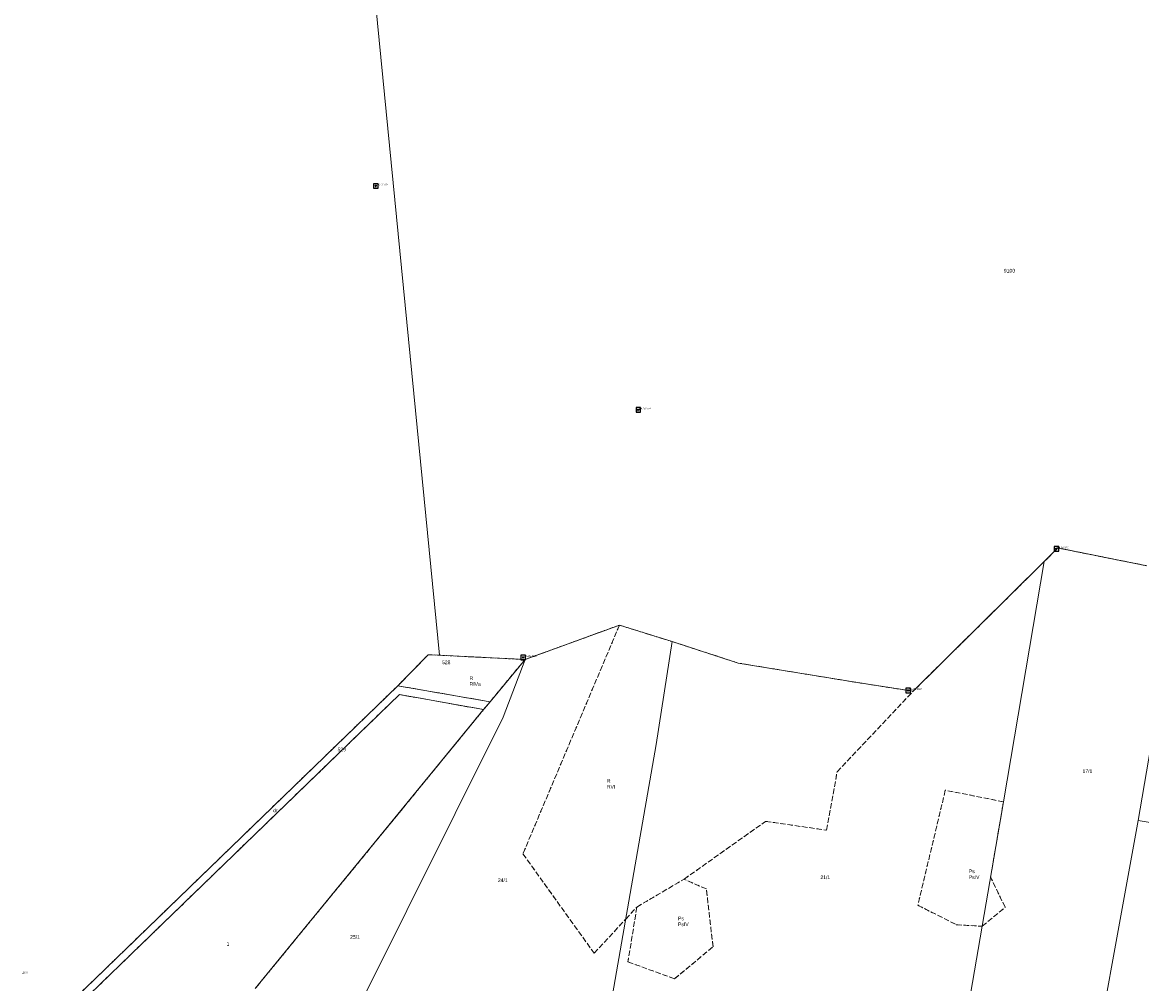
# Model space of a CAD drawing. Header units: inches. Extents: x 6497603 to 6502483, y 5925790 to 5934357.
# Tile 60 of 256: x 6499666 to 6500124, y 5927156 to 5927549. Entities that reach past the tile are written whole.
import ezdxf
from ezdxf.enums import TextEntityAlignment as Align

# ---------------------------------------------------------------- set-up
doc = ezdxf.new("R2010")
doc.units = ezdxf.units.IN
doc.header["$MEASUREMENT"] = 0
for name, pattern in [('219-1000', [0, 0]), ('egkk-1000', [3, 2.25, -0.75]), ('egug-1000', [1.5, 0.75, -0.75])]:
    doc.linetypes.add(name, pattern=pattern)
for name, color, linetype in [('203-punkt graniczny', 7, 'Continuous'), ('209-oznaczenie konturu klasyfikacyjnego', 7, 'Continuous'), ('210-oznaczenie konturu użytku gruntowego', 7, 'Continuous'), ('211-numer działki ewidencyjnej', 7, 'Continuous'), ('217-kontur klasyfikacyjny', 7, 'Continuous'), ('218-kontur użytku gruntowego', 7, 'Continuous'), ('219-działka ewidencyjna', 7, 'Continuous'), ('pikieta naturalna', 7, 'Continuous'), ('pikieta naturalna-Atr2', 7, 'Continuous'), ('Szczegółowa osnowa geodezyjna pozioma', 7, 'Continuous'), ('Szczegółowa osnowa geodezyjna pozioma-Atr103', 7, 'Continuous')]:
    doc.layers.add(name, color=color, linetype=linetype)
doc.styles.get("Standard").update_dxf_attribs({"font": 'arial.ttf'})

# ---------------------------------------------------------------- blocks, each defined once
blk = doc.blocks.new('203')
at = {"linetype": 'Continuous', "lineweight": 0}
h = blk.add_hatch(color=0, dxfattribs=at)
edge = h.paths.add_edge_path()
edge.add_arc((0, 0), 0.09, 0, 360)
blk = doc.blocks.new('OSSP')
at = {"color": 0}
for p, q in [((-0.939, 0.938), (-0.939, -0.938)), ((-0.939, 0.938), (-0.939, -0.938)), ((0.936, 0.938), (-0.939, 0.938)), ((0.936, 0.938), (-0.939, 0.938)), ((0.45, 0), (-0.45, 0)), ((0.45, 0), (-0.45, 0)), ((0, -0.45), (0, 0.45)), ((0, -0.45), (0, 0.45)), ((0.936, -0.938), (0.936, 0.938)), ((0.936, -0.938), (0.936, 0.938)), ((-0.939, -0.938), (0.936, -0.938)), ((-0.939, -0.938), (0.936, -0.938))]:
    blk.add_line(p, q, dxfattribs=at)
blk = doc.blocks.new('PW01')
at = {"linetype": 'Continuous', "lineweight": 13}
h = blk.add_hatch(color=0, dxfattribs=at)
edge = h.paths.add_edge_path()
edge.add_arc((0, 0), 0.18, 0, 360)

msp = doc.modelspace()

# ---------------------------------------------------------------- linework, layer by layer
at = {"layer": '217-kontur klasyfikacyjny', "color": 3, "linetype": 'egkk-1000', "lineweight": 18, "flags": 128}
for points in [[(6500089.84, 5927333.86), (6500084.26, 5927328.29)], [(6500126.22, 5927326.59), (6500089.84, 5927333.86)], [(6500084.26, 5927328.29), (6500030.62, 5927275.26)], [(6499910.53, 5927302.31), (6499871.04, 5927208.75)], [(6499910.53, 5927302.31), (6499871.92, 5927288.25)], [(6499932.05, 5927295.56), (6499910.53, 5927302.31)], [(6499959.13, 5927286.79), (6499932.05, 5927295.56)], [(6499832.3, 5927290.21), (6499819.85, 5927277.5)], [(6499836.91, 5927289.99), (6499832.3, 5927290.21)], [(6499871.92, 5927288.25), (6499836.91, 5927289.99)], [(6499857.59, 5927270.94), (6499871.92, 5927288.25)], [(6500007.95, 5927278.8), (6499959.13, 5927286.79)], [(6500030.62, 5927275.26), (6500007.95, 5927278.8)], [(6499819.85, 5927277.5), (6499857.59, 5927270.94)], [(6499999.56, 5927242.34), (6500030.62, 5927275.26)], [(6499820.51, 5927273.91), (6499672.67, 5927130.82)], [(6499854.94, 5927267.76), (6499820.51, 5927273.91)], [(6499857.59, 5927270.94), (6499854.94, 5927267.76)], [(6499761.52, 5927153.61), (6499854.94, 5927267.76)], [(6499995.21, 5927218.44), (6499999.56, 5927242.34)], [(6500043.82, 5927234.78), (6500032.58, 5927187.74)], [(6500067.6, 5927230.05), (6500043.82, 5927234.78)], [(6500062.32, 5927199.18), (6500067.6, 5927230.05)], [(6499936.96, 5927198.39), (6499970.32, 5927222.04)], [(6499970.32, 5927222.04), (6499995.21, 5927218.44)], [(6499871.04, 5927208.75), (6499900.18, 5927168.09)], [(6499917.65, 5927186.99), (6499936.96, 5927198.39)], [(6499946.07, 5927194.38), (6499936.96, 5927198.39)], [(6500068.32, 5927186.9), (6500062.32, 5927199.18)], [(6499948.79, 5927170.75), (6499946.07, 5927194.38)], [(6499913.1, 5927182.08), (6499917.65, 5927186.99)], [(6499917.65, 5927186.99), (6499914.01, 5927164.57)], [(6500032.58, 5927187.74), (6500048.32, 5927179.75)], [(6500058.9, 5927179.14), (6500068.32, 5927186.9)], [(6499900.18, 5927168.09), (6499913.1, 5927182.08)], [(6500048.32, 5927179.75), (6500058.9, 5927179.14)], [(6499933.07, 5927157.63), (6499948.79, 5927170.75)], [(6499914.01, 5927164.57), (6499933.07, 5927157.63)]]:
    msp.add_lwpolyline(points, dxfattribs=at)
at = {"layer": '218-kontur użytku gruntowego', "color": 3, "linetype": 'egug-1000', "lineweight": 18, "flags": 128}
for points in [[(6500084.26, 5927328.29), (6500089.84, 5927333.86)], [(6500089.84, 5927333.86), (6500126.22, 5927326.59)], [(6500030.62, 5927275.26), (6500084.26, 5927328.29)], [(6499910.53, 5927302.31), (6499871.04, 5927208.75)], [(6499871.92, 5927288.25), (6499910.53, 5927302.31)], [(6499932.05, 5927295.56), (6499910.53, 5927302.31)], [(6499959.13, 5927286.79), (6499932.05, 5927295.56)], [(6499832.3, 5927290.21), (6499819.85, 5927277.5)], [(6499836.91, 5927289.99), (6499832.3, 5927290.21)], [(6499871.92, 5927288.25), (6499836.91, 5927289.99)], [(6499857.59, 5927270.94), (6499871.92, 5927288.25)], [(6500007.95, 5927278.8), (6499959.13, 5927286.79)], [(6500030.62, 5927275.26), (6500007.95, 5927278.8)], [(6499670.6, 5927132.99), (6499819.85, 5927277.5)], [(6499819.85, 5927277.5), (6499857.59, 5927270.94)], [(6499999.56, 5927242.34), (6500030.62, 5927275.26)], [(6499820.51, 5927273.91), (6499672.67, 5927130.82)], [(6499854.94, 5927267.76), (6499820.51, 5927273.91)], [(6499857.59, 5927270.94), (6499854.94, 5927267.76)], [(6499854.94, 5927267.76), (6499761.52, 5927153.61)], [(6499995.21, 5927218.44), (6499999.56, 5927242.34)], [(6500043.82, 5927234.78), (6500032.58, 5927187.74)], [(6500067.6, 5927230.05), (6500043.82, 5927234.78)], [(6500062.32, 5927199.18), (6500067.6, 5927230.05)], [(6499936.96, 5927198.39), (6499970.32, 5927222.04)], [(6499970.32, 5927222.04), (6499995.21, 5927218.44)], [(6499871.04, 5927208.75), (6499900.18, 5927168.09)], [(6499917.65, 5927186.99), (6499936.96, 5927198.39)], [(6499946.07, 5927194.38), (6499936.96, 5927198.39)], [(6500068.32, 5927186.9), (6500062.32, 5927199.18)], [(6499948.79, 5927170.75), (6499946.07, 5927194.38)], [(6499913.1, 5927182.08), (6499917.65, 5927186.99)], [(6499917.65, 5927186.99), (6499914.01, 5927164.57)], [(6500032.58, 5927187.74), (6500048.32, 5927179.75)], [(6500058.9, 5927179.14), (6500068.32, 5927186.9)], [(6499900.18, 5927168.09), (6499913.1, 5927182.08)], [(6500048.32, 5927179.75), (6500058.9, 5927179.14)], [(6499933.07, 5927157.63), (6499948.79, 5927170.75)], [(6499914.01, 5927164.57), (6499933.07, 5927157.63)]]:
    msp.add_lwpolyline(points, dxfattribs=at)
at = {"layer": '219-działka ewidencyjna', "color": 3, "linetype": '219-1000', "lineweight": 18, "flags": 128}
for points in [[(6499836.91, 5927289.99), (6499810.85, 5927555.52)], [(6500144.03, 5927346.55), (6500122.73, 5927222.41)], [(6500089.84, 5927333.86), (6500084.26, 5927328.29)], [(6500126.22, 5927326.59), (6500089.84, 5927333.86)], [(6500084.26, 5927328.29), (6500030.62, 5927275.26)], [(6500084.26, 5927328.29), (6500067.6, 5927230.05)], [(6499910.53, 5927302.31), (6499871.92, 5927288.25)], [(6499932.05, 5927295.56), (6499910.53, 5927302.31)], [(6499932.05, 5927295.56), (6499925.55, 5927253.49)], [(6499959.13, 5927286.79), (6499932.05, 5927295.56)], [(6499832.3, 5927290.21), (6499819.85, 5927277.5)], [(6499836.91, 5927289.99), (6499832.3, 5927290.21)], [(6499871.92, 5927288.25), (6499836.91, 5927289.99)], [(6499871.92, 5927288.25), (6499857.59, 5927270.94)], [(6499871.92, 5927288.25), (6499862.91, 5927264.63)], [(6500007.95, 5927278.8), (6499959.13, 5927286.79)], [(6500030.62, 5927275.26), (6500007.95, 5927278.8)], [(6499819.85, 5927277.5), (6499670.6, 5927132.99)], [(6499857.59, 5927270.94), (6499819.85, 5927277.5)], [(6499820.51, 5927273.91), (6499672.67, 5927130.82)], [(6499854.94, 5927267.76), (6499820.51, 5927273.91)], [(6499857.59, 5927270.94), (6499854.94, 5927267.76)], [(6499854.94, 5927267.76), (6499761.52, 5927153.61)], [(6499862.91, 5927264.63), (6499803.9, 5927146.23)], [(6499925.55, 5927253.49), (6499903.77, 5927128.48)], [(6500067.6, 5927230.05), (6500046.27, 5927105.29)], [(6500122.73, 5927222.41), (6500099.72, 5927095.63)], [(6500168.8, 5927214.61), (6500122.73, 5927222.41)]]:
    msp.add_lwpolyline(points, dxfattribs=at)

# ---------------------------------------------------------------- block references
at = {"layer": '203-punkt graniczny', "color": 3, "linetype": 'Continuous', "lineweight": 18}
for p in [(6500089.84, 5927333.86), (6500084.26, 5927328.29), (6499910.53, 5927302.31), (6499932.05, 5927295.56), (6499832.3, 5927290.21), (6499836.91, 5927289.99), (6499871.92, 5927288.25), (6499959.13, 5927286.79), (6500007.95, 5927278.8), (6499819.85, 5927277.5), (6499820.51, 5927273.91), (6500030.62, 5927275.26), (6499857.59, 5927270.94), (6499854.94, 5927267.76), (6499862.91, 5927264.63), (6499925.55, 5927253.49), (6500067.6, 5927230.05), (6500122.73, 5927222.41)]:
    msp.add_blockref('203', p, dxfattribs=at)
at = {"layer": 'pikieta naturalna', "color": 7, "linetype": 'Continuous', "lineweight": 13}
msp.add_blockref('PW01', (6499666.47, 5927159.86), dxfattribs=at)
at = {"layer": 'Szczegółowa osnowa geodezyjna pozioma', "color": 7, "linetype": 'Continuous', "lineweight": 13}
for p in [(6499810.87, 5927481.95), (6499918.23, 5927390.34), (6500089.25, 5927333.48), (6499871.15, 5927289.06), (6500028.65, 5927275.57)]:
    msp.add_blockref('OSSP', p, dxfattribs=at)

# ---------------------------------------------------------------- texts
at = {"layer": '209-oznaczenie konturu klasyfikacyjnego', "color": 3, "linetype": 'Continuous', "lineweight": 18, "width": 0.79}
for s, p in [('RIVa', (6499849.22, 5927278.98)), ('RVI', (6499905.38, 5927236.95)), ('PsIV', (6500053.43, 5927199.96)), ('PsIV', (6499934.48, 5927180.67))]:
    msp.add_text(s, height=1.5, dxfattribs=at).set_placement(p, align=Align.TOP_LEFT)
at = {"layer": '210-oznaczenie konturu użytku gruntowego', "color": 3, "linetype": 'Continuous', "lineweight": 18, "width": 0.79}
for s, p in [('R', (6499849.23, 5927279.88)), ('R', (6499905.39, 5927237.85)), ('dr', (6499768.87, 5927225.78)), ('Ps', (6500053.44, 5927200.86)), ('Ps', (6499934.49, 5927181.57))]:
    msp.add_text(s, height=1.5, dxfattribs=at).set_placement(p)
at = {"layer": '211-numer działki ewidencyjnej', "color": 3, "linetype": 'Continuous', "lineweight": 18, "width": 0.79}
for s, p in [('9100', (6500067.77, 5927448.05)), ('529', (6499795.22, 5927252.19)), ('17/1', (6500099.94, 5927243.29)), ('1', (6499749.82, 5927172.61))]:
    msp.add_text(s, height=1.5, dxfattribs=at).set_placement(p, align=Align.TOP_LEFT)
for s, p in [('528', (6499837.93, 5927286.33)), ('24/1', (6499860.8, 5927197.23)), ('21/1', (6499992.72, 5927198.4)), ('25/1', (6499800.33, 5927174))]:
    msp.add_text(s, height=1.5, dxfattribs=at).set_placement(p)
at = {"layer": 'pikieta naturalna-Atr2', "color": 7, "width": 0.667}
msp.add_text('103.7', height=0.75, dxfattribs=at).set_placement((6499666.47, 5927159.86))
at = {"layer": 'Szczegółowa osnowa geodezyjna pozioma-Atr103', "color": 7, "oblique": 15, "width": 0.667}
for s, p in [('344.232-813', (6499810.87, 5927481.95)), ('344.232-814', (6499918.23, 5927390.34)), ('344.232-816', (6500089.25, 5927333.48)), ('344.232-3812', (6499871.15, 5927289.06)), ('344.232-3813', (6500028.65, 5927275.57))]:
    msp.add_text(s, height=0.75, dxfattribs=at).set_placement(p, align=Align.BOTTOM_LEFT)

doc.saveas('drawing.dxf')
